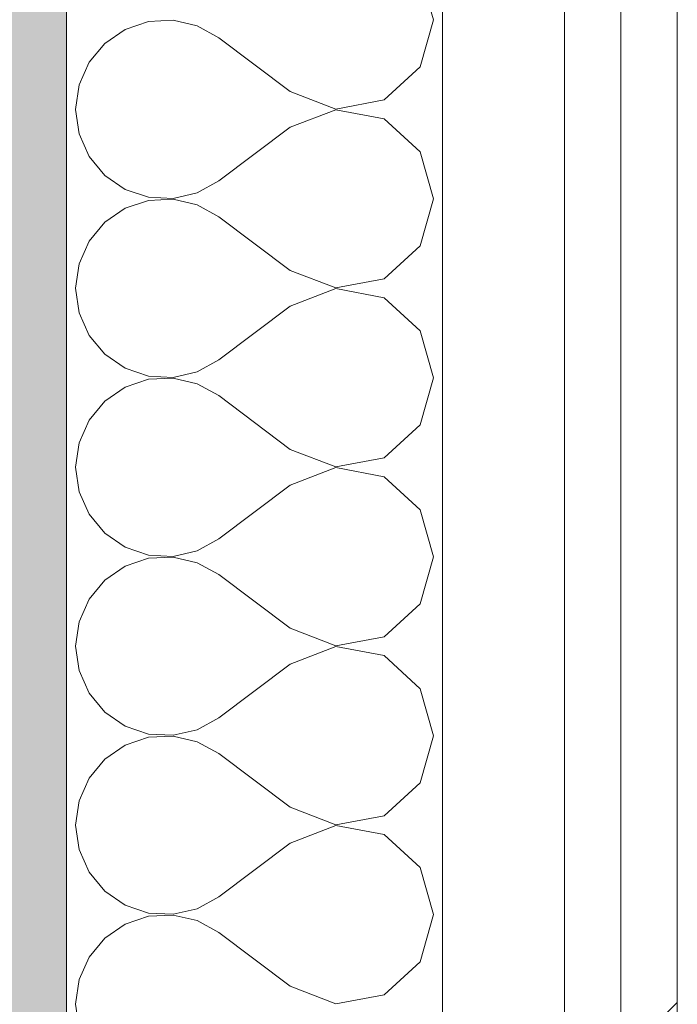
# Model space of a CAD drawing. Header units: millimetres. Extents: x -40968 to 11883, y -18816 to 4378.
# Tile 30 of 42: x -23033 to -22963, y -1086 to -981. Entities that reach past the tile are written whole.
import ezdxf

# ---------------------------------------------------------------- set-up
doc = ezdxf.new("R2010")
doc.units = ezdxf.units.MM
doc.header["$MEASUREMENT"] = 0
doc.linetypes.add('Wipeout_Contour', pattern=[1000, 0, -1000])
doc.layers.add('12_FAÇ_Façana', color=7, linetype='Continuous')
doc.layers.add('Nuevo_08_E_Envans secs', color=7, linetype='Continuous')
for name, color, linetype, lineweight, true_color in [('12_FAÇ_Façana_Pluma_Nº__176', 7, 'Continuous', 15, 0x93a0c6), ('Nuevo_08_E_Envans secs_Pluma_Nº__102', 7, 'Continuous', 5, 0xcccccc), ('Nuevo_08_E_Envans secs_Pluma_Nº__171', 171, 'Continuous', 13, 0xaaaaff), ('Nuevo_08_E_Envans secs_Pluma_Nº__177', 7, 'Continuous', 15, 0xf7e046)]:
    doc.layers.add(name, color=color, linetype=linetype, lineweight=lineweight, true_color=true_color)
doc.layers.add('12_FAÇ_Façana_Pluma_Nº__7', color=7, linetype='Continuous', lineweight=5)
doc.layers.add('Nuevo_08_E_Envans secs_Pluma_Nº__1', color=7, linetype='Continuous', lineweight=5)
pattern_1 = [(45, (0, 0), (-183.8478, 183.8478), [195, -65]), (45, (7e-14, 183.85), (-183.8478, 183.8478), [195, -65])]

# ---------------------------------------------------------------- blocks, each defined once
blk = doc.blocks.new('Muro_60_4', base_point=(-23028.42, -1193.98))
at = {"layer": '12_FAÇ_Façana_Pluma_Nº__176', "linetype": 'Continuous', "lineweight": 0, "true_color": 0x495063}
blk.add_hatch(color=251, dxfattribs=at).paths.add_polyline_path([(-23036.6, 2099.55), (-23038.42, 2097.33), (-23038.42, -1153.98), (-23028.42, -1153.98), (-23028.42, 2099.55)])
at = {"layer": '12_FAÇ_Façana_Pluma_Nº__7', "color": 7, "linetype": 'Continuous', "lineweight": 5, "flags": 128}
blk.add_lwpolyline([(-23028.42, -1153.98), (-23028.42, 2109.55)], dxfattribs=at)
blk = doc.blocks.new('*X227')
at = {"layer": 'Nuevo_08_E_Envans secs_Pluma_Nº__102', "color": 254, "linetype": 'Continuous', "lineweight": 5, "true_color": 0xcccccc}
for p, q in [((-22989.37, -980.95), (-22990.79, -975.95)), ((-23022.2, -981.96), (-23024.37, -983.45)), ((-23019.71, -981.12), (-23022.2, -981.96)), ((-23017.09, -980.99), (-23019.71, -981.12)), ((-23014.53, -981.59), (-23017.09, -980.99)), ((-23012.23, -982.86), (-23014.53, -981.59)), ((-22990.79, -985.96), (-22989.37, -980.95)), ((-23004.61, -988.57), (-23012.23, -982.86)), ((-23024.37, -983.45), (-23026.04, -985.47)), ((-23026.04, -985.47), (-23027.1, -987.87)), ((-22994.63, -989.47), (-22990.79, -985.96)), ((-23027.1, -987.87), (-23027.47, -990.48)), ((-23004.61, -988.57), (-22999.75, -990.44)), ((-22999.75, -990.44), (-22994.63, -989.47)), ((-23027.47, -990.48), (-23027.1, -993.08)), ((-22999.75, -990.51), (-23004.61, -992.38)), ((-22994.63, -991.48), (-22999.75, -990.51)), ((-23004.61, -992.38), (-23012.23, -998.1)), ((-22990.79, -994.99), (-22994.63, -991.48)), ((-23027.1, -993.08), (-23026.04, -995.48)), ((-23026.04, -995.48), (-23024.37, -997.51)), ((-22989.37, -1000), (-22990.79, -994.99)), ((-23024.37, -997.51), (-23022.2, -998.99)), ((-23014.53, -999.37), (-23012.23, -998.1)), ((-23022.2, -998.99), (-23019.71, -999.83)), ((-23017.09, -999.96), (-23014.53, -999.37)), ((-23019.71, -1000.17), (-23022.2, -1001.01)), ((-23019.71, -999.83), (-23017.09, -999.96)), ((-23017.09, -1000.04), (-23019.71, -1000.17)), ((-23014.53, -1000.63), (-23017.09, -1000.04)), ((-23012.23, -1001.9), (-23014.53, -1000.63)), ((-22990.79, -1005.01), (-22989.37, -1000)), ((-23022.2, -1001.01), (-23024.37, -1002.49)), ((-23024.37, -1002.49), (-23026.04, -1004.52)), ((-23004.61, -1007.62), (-23012.23, -1001.9)), ((-23026.04, -1004.52), (-23027.1, -1006.92)), ((-22994.63, -1008.52), (-22990.79, -1005.01)), ((-23027.1, -1006.92), (-23027.47, -1009.52)), ((-23004.61, -1007.62), (-22999.75, -1009.49)), ((-22999.75, -1009.49), (-22994.63, -1008.52)), ((-23027.47, -1009.52), (-23027.1, -1012.13)), ((-22999.75, -1009.56), (-23004.61, -1011.43)), ((-22994.63, -1010.53), (-22999.75, -1009.56)), ((-22990.79, -1014.04), (-22994.63, -1010.53)), ((-23027.1, -1012.13), (-23026.04, -1014.53)), ((-23004.61, -1011.43), (-23012.23, -1017.14)), ((-22989.37, -1019.05), (-22990.79, -1014.04)), ((-23026.04, -1014.53), (-23024.37, -1016.55)), ((-23024.37, -1016.55), (-23022.2, -1018.04)), ((-23014.53, -1018.41), (-23012.23, -1017.14)), ((-23022.2, -1018.04), (-23019.71, -1018.88)), ((-23017.09, -1019.01), (-23014.53, -1018.41)), ((-23019.71, -1019.21), (-23022.2, -1020.05)), ((-23019.71, -1018.88), (-23017.09, -1019.01)), ((-23017.09, -1019.09), (-23019.71, -1019.21)), ((-23014.53, -1019.68), (-23017.09, -1019.09)), ((-23012.23, -1020.95), (-23014.53, -1019.68)), ((-22990.79, -1024.05), (-22989.37, -1019.05)), ((-23022.2, -1020.05), (-23024.37, -1021.54)), ((-23024.37, -1021.54), (-23026.04, -1023.56)), ((-23004.61, -1026.67), (-23012.23, -1020.95)), ((-23026.04, -1023.56), (-23027.1, -1025.97)), ((-22994.63, -1027.57), (-22990.79, -1024.05)), ((-23027.1, -1025.97), (-23027.47, -1028.57)), ((-23004.61, -1026.67), (-22999.75, -1028.53)), ((-22999.75, -1028.53), (-22994.63, -1027.57)), ((-23027.47, -1028.57), (-23027.1, -1031.17)), ((-22999.75, -1028.61), (-23004.61, -1030.48)), ((-22994.63, -1029.58), (-22999.75, -1028.61)), ((-22990.79, -1033.09), (-22994.63, -1029.58)), ((-23027.1, -1031.17), (-23026.04, -1033.58)), ((-23004.61, -1030.48), (-23012.23, -1036.19)), ((-22989.37, -1038.1), (-22990.79, -1033.09)), ((-23026.04, -1033.58), (-23024.37, -1035.6)), ((-23024.37, -1035.6), (-23022.2, -1037.09)), ((-23014.53, -1037.46), (-23012.23, -1036.19)), ((-23022.2, -1037.09), (-23019.71, -1037.93)), ((-23017.09, -1038.06), (-23014.53, -1037.46)), ((-23019.71, -1038.26), (-23022.2, -1039.1)), ((-23019.71, -1037.93), (-23017.09, -1038.06)), ((-23017.09, -1038.13), (-23019.71, -1038.26)), ((-23014.53, -1038.73), (-23017.09, -1038.13)), ((-22990.79, -1043.1), (-22989.37, -1038.1)), ((-23022.2, -1039.1), (-23024.37, -1040.59)), ((-23012.23, -1040), (-23014.53, -1038.73)), ((-23024.37, -1040.59), (-23026.04, -1042.61)), ((-23004.61, -1045.71), (-23012.23, -1040)), ((-23026.04, -1042.61), (-23027.1, -1045.02)), ((-22994.63, -1046.61), (-22990.79, -1043.1)), ((-23027.1, -1045.02), (-23027.47, -1047.62)), ((-23004.61, -1045.71), (-22999.75, -1047.58)), ((-22999.75, -1047.58), (-22994.63, -1046.61)), ((-23027.47, -1047.62), (-23027.1, -1050.22)), ((-22999.75, -1047.66), (-23004.61, -1049.52)), ((-22994.63, -1048.62), (-22999.75, -1047.66)), ((-22990.79, -1052.14), (-22994.63, -1048.62)), ((-23004.61, -1049.52), (-23012.23, -1055.24)), ((-23027.1, -1050.22), (-23026.04, -1052.63)), ((-22989.37, -1057.14), (-22990.79, -1052.14)), ((-23026.04, -1052.63), (-23024.37, -1054.65)), ((-23024.37, -1054.65), (-23022.2, -1056.14)), ((-23014.53, -1056.51), (-23012.23, -1055.24)), ((-23022.2, -1056.14), (-23019.71, -1056.98)), ((-23019.71, -1057.31), (-23022.2, -1058.15)), ((-23019.71, -1056.98), (-23017.09, -1057.1)), ((-23017.09, -1057.18), (-23019.71, -1057.31)), ((-23017.09, -1057.1), (-23014.53, -1056.51)), ((-23014.53, -1057.78), (-23017.09, -1057.18)), ((-22990.79, -1062.15), (-22989.37, -1057.14)), ((-23022.2, -1058.15), (-23024.37, -1059.64)), ((-23012.23, -1059.05), (-23014.53, -1057.78)), ((-23004.61, -1064.76), (-23012.23, -1059.05)), ((-23024.37, -1059.64), (-23026.04, -1061.66)), ((-23026.04, -1061.66), (-23027.1, -1064.06)), ((-22994.63, -1065.66), (-22990.79, -1062.15)), ((-23027.1, -1064.06), (-23027.47, -1066.67)), ((-23004.61, -1064.76), (-22999.75, -1066.63)), ((-22999.75, -1066.63), (-22994.63, -1065.66)), ((-23027.47, -1066.67), (-23027.1, -1069.27)), ((-22999.75, -1066.71), (-23004.61, -1068.57)), ((-22994.63, -1067.67), (-22999.75, -1066.71)), ((-22990.79, -1071.18), (-22994.63, -1067.67)), ((-23004.61, -1068.57), (-23012.23, -1074.29)), ((-23027.1, -1069.27), (-23026.04, -1071.67)), ((-23026.04, -1071.67), (-23024.37, -1073.7)), ((-22989.37, -1076.19), (-22990.79, -1071.18)), ((-23024.37, -1073.7), (-23022.2, -1075.19)), ((-23022.2, -1075.19), (-23019.71, -1076.02)), ((-23014.53, -1075.56), (-23012.23, -1074.29)), ((-23019.71, -1076.02), (-23017.09, -1076.15)), ((-23017.09, -1076.23), (-23019.71, -1076.36)), ((-23017.09, -1076.15), (-23014.53, -1075.56)), ((-23014.53, -1076.82), (-23017.09, -1076.23)), ((-22990.79, -1081.2), (-22989.37, -1076.19)), ((-23022.2, -1077.2), (-23024.37, -1078.68)), ((-23019.71, -1076.36), (-23022.2, -1077.2)), ((-23012.23, -1078.1), (-23014.53, -1076.82)), ((-23004.61, -1083.81), (-23012.23, -1078.1)), ((-23024.37, -1078.68), (-23026.04, -1080.71)), ((-23026.04, -1080.71), (-23027.1, -1083.11)), ((-22994.63, -1084.71), (-22990.79, -1081.2)), ((-23027.1, -1083.11), (-23027.47, -1085.71)), ((-23004.61, -1083.81), (-22999.75, -1085.68)), ((-23027.47, -1085.71), (-23027.1, -1088.32)), ((-22999.75, -1085.68), (-22994.63, -1084.71))]:
    blk.add_line(p, q, dxfattribs=at)
blk = doc.blocks.new('Muro_89_4', base_point=(-23028.42, -1193.98))
at = {"layer": 'Nuevo_08_E_Envans secs_Pluma_Nº__1', "color": 7, "linetype": 'Continuous', "lineweight": 5, "flags": 128}
blk.add_lwpolyline([(-23028.42, 1963.55), (-23028.42, -1128.98)], dxfattribs=at)
at = {"layer": 'Nuevo_08_E_Envans secs', "color": 7, "lineweight": 20}
blk.add_blockref('*X227', (0, 0), dxfattribs=at)
at = {"color": 254, "linetype": 'Wipeout_Contour', "lineweight": 0, "ltscale": 92150.5604}
blk.add_wipeout([(-22975.42, -1128.98), (-22975.42, 1963.55), (-22988.42, 1963.55), (-22988.42, -1128.98)], dxfattribs=at).dxf.layer = 'Nuevo_08_E_Envans secs'
at = {"color": 254, "linetype": 'Wipeout_Contour', "lineweight": 0, "ltscale": 92088.710354}
blk.add_wipeout([(-22963.42, -1128.98), (-22963.42, 1963.55), (-22969.42, 1963.55), (-22969.42, -1128.98)], dxfattribs=at).dxf.layer = 'Nuevo_08_E_Envans secs'
at = {"layer": 'Nuevo_08_E_Envans secs_Pluma_Nº__171', "linetype": 'Continuous', "lineweight": 13, "true_color": 0xaaaaff}
h = blk.add_hatch(dxfattribs=at)
h.set_pattern_fill('Panellat_HPL_0004', color=161, style=0, pattern_type=2)
h.set_pattern_definition(pattern_1)
h.paths.add_polyline_path([(-22963.42, -1128.98), (-22963.42, 1963.55), (-22969.42, 1963.55), (-22969.42, -1128.98)])
at = {"layer": 'Nuevo_08_E_Envans secs_Pluma_Nº__177', "linetype": 'Continuous', "lineweight": 15, "true_color": 0xf7e046}
h = blk.add_hatch(dxfattribs=at)
h.set_pattern_fill('Panellat_HPL_0004', color=53, style=0, pattern_type=2)
h.set_pattern_definition(pattern_1)
h.paths.add_polyline_path([(-22975.42, -1128.98), (-22975.42, 1963.55), (-22988.42, 1963.55), (-22988.42, -1128.98)])
at = {"layer": 'Nuevo_08_E_Envans secs_Pluma_Nº__1', "color": 7, "linetype": 'Continuous', "lineweight": 5}
for p, q in [((-22988.42, -1128.98), (-22988.42, 1963.55)), ((-22975.42, -1128.98), (-22975.42, 1963.55)), ((-22969.42, -1128.98), (-22969.42, 1963.55))]:
    blk.add_line(p, q, dxfattribs=at)
at = {"layer": 'Nuevo_08_E_Envans secs_Pluma_Nº__1', "color": 7, "linetype": 'Continuous', "lineweight": 5, "flags": 128}
blk.add_lwpolyline([(-22963.42, -1128.98), (-22963.42, 1963.55)], dxfattribs=at)

msp = doc.modelspace()

# ---------------------------------------------------------------- block references
at = {"layer": '12_FAÇ_Façana', "color": 7, "lineweight": 20}
msp.add_blockref('Muro_60_4', (-23028.42, -1193.98), dxfattribs=at)

# ---------------------------------------------------------------- next in the draw order: block references
at = {"layer": 'Nuevo_08_E_Envans secs', "color": 7, "lineweight": 20}
msp.add_blockref('Muro_89_4', (-23028.42, -1193.98), dxfattribs=at)

doc.saveas('drawing.dxf')
